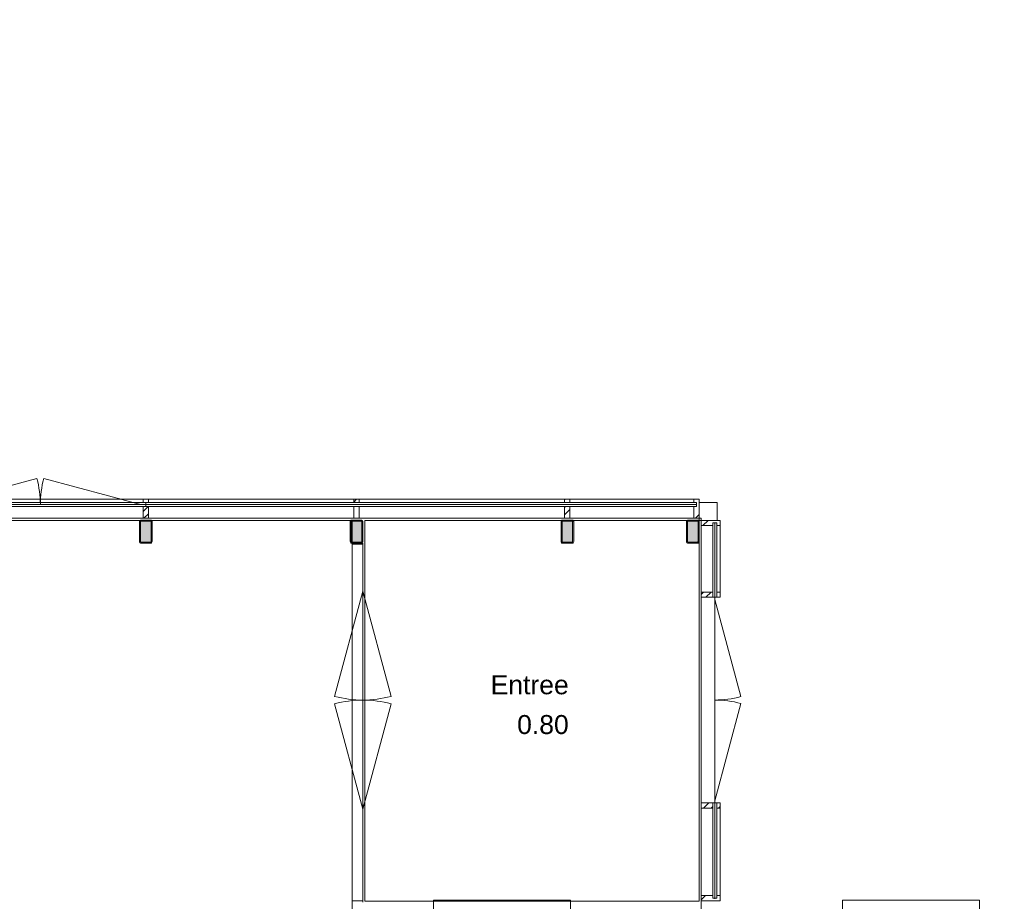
# Model space of a CAD drawing. Header units: millimetres. Extents: x -850 to 154668, y -80411 to 71019.
# Tile 221 of 236: x 72104 to 81447, y 26585 to 34951. Entities that reach past the tile are written whole.
import ezdxf
from ezdxf.enums import TextEntityAlignment as Align

# ---------------------------------------------------------------- set-up
doc = ezdxf.new("R2010")
doc.units = ezdxf.units.MM
doc.header["$MEASUREMENT"] = 0
doc.linetypes.add('B0103', pattern=[8750, 2500, -1250, 2500, -1250, 0, -1250])
doc.linetypes.add('Wipeout_Contour', pattern=[1000, 0, -1000])
for name, color, linetype in [('New_21 Buitenwanden', 7, 'Continuous'), ('New_21 Buitenwanden Ramen', 7, 'Continuous'), ('New_21 Vliesgevels', 7, 'Continuous'), ('New_21 Vliesgevels Afdek-arcering', 7, 'Continuous'), ('New_21 Vliesgevels Deuren', 7, 'Continuous'), ('New_21 Vliesgevels Doorsnede-arcering', 7, 'Continuous'), ('New_22 NC Binnenwanden', 7, 'Continuous'), ('New_22 NC Binnenwanden Deuren', 7, 'Continuous'), ('New_23 Vloeren', 7, 'Continuous'), ('New_Z Ruimtefuncties', 7, 'Continuous'), ('New_Z Ruimtefuncties Zone omranding', 7, 'Continuous'), ('New_Z Ruimtefuncties Zone tekst', 7, 'Continuous'), ('S-COLS-____-OTLN.RVT S', 7, 'Continuous'), ('S-COLS-____-OTLN.RVT S 2D arcering', 7, 'Continuous')]:
    doc.layers.add(name, color=color, linetype=linetype)
doc.styles.add('GENERATED_STYLE_1', font='arial.ttf')
pattern_1 = [(45, (0, 0), (-176.7767, 176.7767), []), (45, (-35.36, 35.36), (-176.7767, 176.7767), []), (45, (-70.7, 70.7), (-176.7767, 176.7767), [])]

# ---------------------------------------------------------------- blocks, each defined once
blk = doc.blocks.new('Slab_1_1', base_point=(0, 17060))
at = {"layer": 'New_23 Vloeren', "color": 7, "linetype": 'Continuous', "lineweight": 0, "flags": 128}
blk.add_lwpolyline([(0, 17060), (25600, 17060), (25600, 17539.8), (30060, 17539.8), (30060, 0), (44257.3, 0), (99110, 0), (99110, 26125), (78570.2, 26125), (78570.2, 30220), (61804.1, 30220), (61804.1, 33195.8), (50070.2, 33195.8), (50070.2, 36555.1), (42600, 36555.1), (42600, 38994.9), (31200.9, 38994.9), (31200.9, 49880), (25600, 49880), (25600, 70460), (0, 70460)], close=True, dxfattribs=at)
blk = doc.blocks.new('Wall_29_1', base_point=(78550.2, 30200))
at = {"layer": 'New_21 Vliesgevels', "color": 8, "linetype": 'Continuous', "lineweight": 0, "true_color": 0x778488, "flags": 128}
for points in [[(78720.8, 30370), (78550.2, 30370)], [(78550.2, 30370), (78550.2, 30200)], [(78720.8, 30200), (78720.8, 30370)], [(78550.2, 30200), (78720.8, 30200)]]:
    blk.add_lwpolyline(points, dxfattribs=at)
blk = doc.blocks.new('R1 22_7')
at = {"layer": 'New_21 Buitenwanden Ramen', "color": 1, "linetype": 'Continuous', "lineweight": 0}
for p, q in [((-725, 150.2), (-725, 168.2)), ((-725, 168.2), (680, 168.2)), ((-650, 150.2), (-680, 150.2)), ((-650, 150.2), (-680, 150.2)), ((-650, 135.2), (-650, 150.2)), ((-650, 135.2), (-650, 150.2)), ((-650, 0), (-650, 135.1)), ((-650, 0), (-650, 135.1)), ((650, 135.2), (650, 150.2)), ((650, 135.2), (650, 150.2)), ((650, 150.2), (680, 150.2)), ((650, 150.2), (680, 150.2)), ((650, 0), (650, 135.1)), ((650, 0), (650, 135.1)), ((680, 168.2), (680, 150.2)), ((-650, 0), (-577, 0)), ((-650, -72), (-650, 0)), ((-650, -72), (-650, 0)), ((-577, 0), (-577, -72)), ((-577, 0), (577, 0)), ((577, -72), (577, 0)), ((577, 0), (650, 0)), ((650, -72), (650, 0)), ((650, -72), (650, 0)), ((-577, -72), (-650, -72)), ((-650, -152), (-650, -72)), ((577, -72), (-577, -72)), ((650, -72), (577, -72)), ((650, -152), (650, -72)), ((-650, -170), (-650, -320)), ((650, -320), (650, -170)), ((-650, -320), (650, -320))]:
    blk.add_line(p, q, dxfattribs=at)
at = {"layer": 'New_21 Buitenwanden Ramen', "color": 9, "linetype": 'Continuous', "lineweight": 0}
for p, q in [((-650, 150.2), (650, 150.2)), ((-650, 135.1), (-650, 135.2)), ((-650, 135.1), (-650, 135.2)), ((650, 135.1), (650, 135.2)), ((650, 135.1), (650, 135.2)), ((-650, -170), (-650, -152)), ((650, -170), (650, -152))]:
    blk.add_line(p, q, dxfattribs=at)
blk = doc.blocks.new('R1 22_9')
at = {"layer": 'New_21 Buitenwanden Ramen', "color": 1, "linetype": 'Continuous', "lineweight": 0}
for p, q in [((-725, 152.2), (-725, 170.2)), ((-725, 170.2), (680, 170.2)), ((-650, 152.2), (-680, 152.2)), ((-650, 152.2), (-680, 152.2)), ((-650, 137.1), (-650, 152.2)), ((-650, 137.1), (-650, 152.2)), ((-650, 0), (-650, 137.1)), ((-650, 0), (-650, 137.1)), ((650, 137.1), (650, 152.2)), ((650, 137.1), (650, 152.2)), ((650, 152.2), (680, 152.2)), ((650, 152.2), (680, 152.2)), ((650, 0), (650, 137.1)), ((650, 0), (650, 137.1)), ((680, 170.2), (680, 152.2)), ((-650, 0), (-577, 0)), ((-650, -72), (-650, 0)), ((-650, -72), (-650, 0)), ((-577, 0), (-577, -72)), ((-577, 0), (577, 0)), ((577, -72), (577, 0)), ((577, 0), (650, 0)), ((650, -72), (650, 0)), ((650, -72), (650, 0)), ((-577, -72), (-650, -72)), ((-650, -149.9), (-650, -72)), ((577, -72), (-577, -72)), ((650, -72), (577, -72)), ((650, -149.9), (650, -72)), ((-650, -168), (-650, -318)), ((650, -318), (650, -168)), ((-650, -318), (650, -318))]:
    blk.add_line(p, q, dxfattribs=at)
at = {"layer": 'New_21 Buitenwanden Ramen', "color": 9, "linetype": 'Continuous', "lineweight": 0}
for p, q in [((-650, 152.2), (650, 152.2)), ((-650, -150), (-650, -149.9)), ((-650, -168), (-650, -150)), ((650, -150), (650, -149.9)), ((650, -168), (650, -150))]:
    blk.add_line(p, q, dxfattribs=at)
blk = doc.blocks.new('Wall_174_1', base_point=(88135.2, 26125))
at = {"layer": 'New_21 Buitenwanden Ramen', "color": 1, "linetype": 'Continuous', "lineweight": 0, "zscale": 1000, "rotation": 180}
for name, p in [('R1 22_9', (76680.2, 26277.2)), ('R1 22_7', (80560.3, 26275.2))]:
    blk.add_blockref(name, p, dxfattribs=at)
blk = doc.blocks.new('Curtain Wall_88_1')
at = {"layer": 'New_21 Vliesgevels Deuren', "color": 2, "linetype": 'Continuous', "lineweight": 0}
for centre, start, end in [((78700.2, 29450), 270, 285), ((78700.2, 27540), 75, 90)]:
    blk.add_arc(centre, 955, start, end, dxfattribs=at)
at = {"color": 254, "linetype": 'Wipeout_Contour', "lineweight": 0, "ltscale": 336647.335155}
blk.add_wipeout([(78720.2, 29470), (78720.2, 30175), (78680.2, 30175), (78680.2, 29470)], dxfattribs=at).dxf.layer = 'New_21 Vliesgevels Afdek-arcering'
at = {"color": 254, "linetype": 'Wipeout_Contour', "lineweight": 0, "ltscale": 332903.868617}
blk.add_wipeout([(78720.2, 26615.2), (78720.2, 27520), (78680.2, 27520), (78680.2, 26615.2)], dxfattribs=at).dxf.layer = 'New_21 Vliesgevels Afdek-arcering'
at = {"layer": 'New_21 Vliesgevels', "color": 1, "linetype": 'Continuous', "lineweight": 0}
for p, q in [((78750.2, 30200), (78570.2, 30200)), ((78680.2, 29470), (78570.2, 29470)), ((78750.2, 29470), (78720.2, 29470)), ((78680.2, 27520), (78570.2, 27520)), ((78750.2, 27520), (78720.2, 27520)), ((78750.2, 26590.2), (78570.2, 26590.2))]:
    blk.add_line(p, q, dxfattribs=at)
at = {"layer": 'New_21 Vliesgevels', "color": 7, "linetype": 'Continuous', "lineweight": 0, "flags": 128}
for points in [[(78720.2, 29470), (78680.2, 29470)], [(78680.2, 27520), (78720.2, 27520)]]:
    blk.add_lwpolyline(points, dxfattribs=at)
at = {"layer": 'New_21 Vliesgevels Deuren', "color": 2, "linetype": 'Continuous', "lineweight": 0}
for p, q in [((78700.2, 29450), (78947.4, 28527.6)), ((78700.2, 29450), (78700.2, 27540)), ((78700.2, 27540), (78947.4, 28462.5))]:
    blk.add_line(p, q, dxfattribs=at)
at = {"color": 254, "linetype": 'Wipeout_Contour', "lineweight": 0, "ltscale": 336795.447235}
blk.add_wipeout([(78750.2, 30150), (78720.2, 30150), (78720.2, 29520), (78750.2, 29520)], dxfattribs=at).dxf.layer = 'New_21 Vliesgevels Afdek-arcering'
at = {"color": 254, "linetype": 'Wipeout_Contour', "lineweight": 0, "ltscale": 333019.308818}
blk.add_wipeout([(78720.2, 26640.2), (78750.2, 26640.2), (78750.2, 27470), (78720.2, 27470)], dxfattribs=at).dxf.layer = 'New_21 Vliesgevels Afdek-arcering'
at = {"layer": 'New_21 Vliesgevels', "color": 1, "linetype": 'Continuous', "lineweight": 0}
for p, q in [((78750.2, 30200), (78750.2, 30150)), ((78750.2, 29520), (78750.2, 29470)), ((78750.2, 27520), (78750.2, 27470)), ((78750.2, 26640.2), (78750.2, 26590.2))]:
    blk.add_line(p, q, dxfattribs=at)
at = {"layer": 'New_21 Vliesgevels', "color": 7, "linetype": 'Continuous', "lineweight": 0, "flags": 128}
for points in [[(78750.2, 29520), (78750.2, 30150)], [(78750.2, 26640.2), (78750.2, 27470)]]:
    blk.add_lwpolyline(points, dxfattribs=at)
at = {"color": 254, "linetype": 'Wipeout_Contour', "lineweight": 0, "ltscale": 336384.042289}
blk.add_wipeout([(78680.2, 30150), (78570.2, 30150), (78570.2, 29520), (78680.2, 29520)], dxfattribs=at).dxf.layer = 'New_21 Vliesgevels Afdek-arcering'
at = {"color": 254, "linetype": 'Wipeout_Contour', "lineweight": 0, "ltscale": 332603.231438}
blk.add_wipeout([(78570.2, 26640.2), (78680.2, 26640.2), (78680.2, 27470), (78570.2, 27470)], dxfattribs=at).dxf.layer = 'New_21 Vliesgevels Afdek-arcering'
at = {"layer": 'New_21 Vliesgevels Doorsnede-arcering', "linetype": 'Continuous', "lineweight": 0, "true_color": 0x000000}
h = blk.add_hatch(dxfattribs=at)
h.set_pattern_fill('505_Aluminium_0001', color=18, style=0, pattern_type=2)
h.set_pattern_definition(pattern_1)
h.paths.add_polyline_path([(78680.2, 30175), (78720.2, 30175), (78720.2, 30150), (78750.2, 30150), (78750.2, 30200), (78570.2, 30200), (78570.2, 30150), (78680.2, 30150)])
h = blk.add_hatch(dxfattribs=at)
h.set_pattern_fill('505_Aluminium_0001', color=18, style=0, pattern_type=2)
h.set_pattern_definition(pattern_1)
h.paths.add_polyline_path([(78680.2, 29470), (78680.2, 29520), (78570.2, 29520), (78570.2, 29470)])
h = blk.add_hatch(dxfattribs=at)
h.set_pattern_fill('505_Aluminium_0001', color=18, style=0, pattern_type=2)
h.set_pattern_definition(pattern_1)
h.paths.add_polyline_path([(78720.2, 29470), (78750.2, 29470), (78750.2, 29520), (78720.2, 29520)])
h = blk.add_hatch(dxfattribs=at)
h.set_pattern_fill('505_Aluminium_0001', color=18, style=0, pattern_type=2)
h.set_pattern_definition(pattern_1)
h.paths.add_polyline_path([(78680.2, 27470), (78680.2, 27520), (78570.2, 27520), (78570.2, 27470)])
h = blk.add_hatch(dxfattribs=at)
h.set_pattern_fill('505_Aluminium_0001', color=18, style=0, pattern_type=2)
h.set_pattern_definition(pattern_1)
h.paths.add_polyline_path([(78720.2, 27470), (78750.2, 27470), (78750.2, 27520), (78720.2, 27520)])
h = blk.add_hatch(dxfattribs=at)
h.set_pattern_fill('505_Aluminium_0001', color=18, style=0, pattern_type=2)
h.set_pattern_definition(pattern_1)
h.paths.add_polyline_path([(78680.2, 26615.2), (78680.2, 26640.2), (78570.2, 26640.2), (78570.2, 26590.2), (78750.2, 26590.2), (78750.2, 26640.2), (78720.2, 26640.2), (78720.2, 26615.2)])
at = {"layer": 'New_21 Vliesgevels', "color": 1, "linetype": 'Continuous', "lineweight": 0}
for p, q in [((78570.2, 30200), (78570.2, 30150)), ((78700.2, 30180), (78700.2, 29494.9)), ((78680.2, 30150), (78570.2, 30150)), ((78680.2, 30175), (78680.2, 30150)), ((78720.2, 30175), (78680.2, 30175)), ((78720.2, 30175), (78720.2, 30150)), ((78750.2, 30150), (78720.2, 30150)), ((78570.2, 29520), (78570.2, 29470)), ((78680.2, 29520), (78570.2, 29520)), ((78680.2, 29520), (78680.2, 29470)), ((78720.2, 29520), (78720.2, 29470)), ((78750.2, 29520), (78720.2, 29520)), ((78570.2, 27520), (78570.2, 27470)), ((78680.2, 27470), (78570.2, 27470)), ((78680.2, 27520), (78680.2, 27470)), ((78700.2, 27495.2), (78700.2, 26610.2)), ((78720.2, 27520), (78720.2, 27470)), ((78750.2, 27470), (78720.2, 27470)), ((78570.2, 26640.2), (78570.2, 26590.2)), ((78680.2, 26640.2), (78570.2, 26640.2)), ((78680.2, 26640.2), (78680.2, 26615.2)), ((78720.2, 26640.2), (78720.2, 26615.2)), ((78750.2, 26640.2), (78720.2, 26640.2)), ((78720.2, 26615.2), (78680.2, 26615.2))]:
    blk.add_line(p, q, dxfattribs=at)
at = {"layer": 'New_21 Vliesgevels', "color": 7, "linetype": 'Continuous', "lineweight": 0, "flags": 128}
for points in [[(78570.2, 29520), (78570.2, 30150)], [(78680.2, 30150), (78680.2, 29520)], [(78720.2, 30150), (78720.2, 29520)], [(78570.2, 26640.2), (78570.2, 27470)], [(78680.2, 27470), (78680.2, 26640.2)], [(78720.2, 27470), (78720.2, 26640.2)]]:
    blk.add_lwpolyline(points, dxfattribs=at)
at = {"layer": 'New_21 Vliesgevels Deuren', "color": 2, "linetype": 'Continuous', "lineweight": 0}
for p, q in [((78700.2, 29495), (78700.2, 29450)), ((78700.2, 27540), (78700.2, 27495))]:
    blk.add_line(p, q, dxfattribs=at)
blk = doc.blocks.new('Curtain Wall_89_1')
at = {"color": 254, "linetype": 'Wipeout_Contour', "lineweight": 0, "ltscale": 328462.092381}
blk.add_wipeout([(77300.1, 30370), (75300.1, 30370), (75300.1, 30330), (77300.1, 30330)], dxfattribs=at).dxf.layer = 'New_21 Vliesgevels Afdek-arcering'
at = {"color": 254, "linetype": 'Wipeout_Contour', "lineweight": 0, "ltscale": 328513.700868}
blk.add_wipeout([(77275.1, 30400), (75325.1, 30400), (75325.1, 30370), (77275.1, 30370)], dxfattribs=at).dxf.layer = 'New_21 Vliesgevels Afdek-arcering'
at = {"color": 254, "linetype": 'Wipeout_Contour', "lineweight": 0, "ltscale": 328351.207605}
blk.add_wipeout([(75325.1, 30330), (75325.1, 30220), (77275.1, 30220), (77275.1, 30330)], dxfattribs=at).dxf.layer = 'New_21 Vliesgevels Afdek-arcering'
at = {"layer": 'New_21 Vliesgevels', "color": 7, "linetype": 'Continuous', "lineweight": 0, "flags": 128}
blk.add_lwpolyline([(77275.1, 30220), (75325.1, 30220)], dxfattribs=at)
at = {"color": 254, "linetype": 'Wipeout_Contour', "lineweight": 0, "ltscale": 321042.433649}
blk.add_wipeout([(75300.1, 30370), (73300.1, 30370), (73300.1, 30330), (75300.1, 30330)], dxfattribs=at).dxf.layer = 'New_21 Vliesgevels Afdek-arcering'
at = {"color": 254, "linetype": 'Wipeout_Contour', "lineweight": 0, "ltscale": 334461.971567}
blk.add_wipeout([(78525.2, 30370), (77300.1, 30370), (77300.1, 30330), (78525.2, 30330)], dxfattribs=at).dxf.layer = 'New_21 Vliesgevels Afdek-arcering'
at = {"layer": 'New_21 Vliesgevels', "color": 1, "linetype": 'Continuous', "lineweight": 0}
for p, q in [((75325.1, 30400), (75325.1, 30370)), ((77275.1, 30400), (77275.1, 30370)), ((78550.2, 30400), (78550.2, 30220)), ((75325.1, 30330), (75325.1, 30220)), ((77275.1, 30330), (77275.1, 30220))]:
    blk.add_line(p, q, dxfattribs=at)
at = {"layer": 'New_21 Vliesgevels', "color": 7, "linetype": 'Continuous', "lineweight": 0, "flags": 128}
for points in [[(77275.1, 30400), (75325.1, 30400)], [(75325.1, 30370), (77275.1, 30370)], [(75325.1, 30330), (77275.1, 30330)]]:
    blk.add_lwpolyline(points, dxfattribs=at)
at = {"color": 254, "linetype": 'Wipeout_Contour', "lineweight": 0, "ltscale": 321095.227097}
blk.add_wipeout([(75275.1, 30400), (73325.1, 30400), (73325.1, 30370), (75275.1, 30370)], dxfattribs=at).dxf.layer = 'New_21 Vliesgevels Afdek-arcering'
at = {"color": 254, "linetype": 'Wipeout_Contour', "lineweight": 0, "ltscale": 334512.717176}
blk.add_wipeout([(77325.1, 30370), (78500.2, 30370), (78500.2, 30400), (77325.1, 30400)], dxfattribs=at).dxf.layer = 'New_21 Vliesgevels Afdek-arcering'
at = {"layer": 'New_21 Vliesgevels', "color": 1, "linetype": 'Continuous', "lineweight": 0}
for p, q in [((75325.1, 30400), (75275.1, 30400)), ((77325.1, 30400), (77275.1, 30400)), ((78550.2, 30400), (78500.2, 30400))]:
    blk.add_line(p, q, dxfattribs=at)
at = {"layer": 'New_21 Vliesgevels', "color": 7, "linetype": 'Continuous', "lineweight": 0, "flags": 128}
blk.add_lwpolyline([(78500.2, 30400), (77325.1, 30400)], dxfattribs=at)
at = {"color": 254, "linetype": 'Wipeout_Contour', "lineweight": 0, "ltscale": 320928.976481}
blk.add_wipeout([(73325.1, 30330), (73325.1, 30220), (75275.1, 30220), (75275.1, 30330)], dxfattribs=at).dxf.layer = 'New_21 Vliesgevels Afdek-arcering'
at = {"color": 254, "linetype": 'Wipeout_Contour', "lineweight": 0, "ltscale": 334353.15232}
blk.add_wipeout([(78500.2, 30330), (77325.1, 30330), (77325.1, 30220), (78500.2, 30220)], dxfattribs=at).dxf.layer = 'New_21 Vliesgevels Afdek-arcering'
at = {"layer": 'New_21 Vliesgevels Doorsnede-arcering', "linetype": 'Continuous', "lineweight": 0, "true_color": 0x000000}
h = blk.add_hatch(dxfattribs=at)
h.set_pattern_fill('505_Aluminium_0001', color=18, style=0, pattern_type=2)
h.set_pattern_definition(pattern_1)
h.paths.add_polyline_path([(75325.1, 30370), (75325.1, 30400), (75275.1, 30400), (75275.1, 30370)])
h = blk.add_hatch(dxfattribs=at)
h.set_pattern_fill('505_Aluminium_0001', color=18, style=0, pattern_type=2)
h.set_pattern_definition(pattern_1)
h.paths.add_polyline_path([(77325.1, 30370), (77325.1, 30400), (77275.1, 30400), (77275.1, 30370)])
h = blk.add_hatch(dxfattribs=at)
h.set_pattern_fill('505_Aluminium_0001', color=18, style=0, pattern_type=2)
h.set_pattern_definition(pattern_1)
h.paths.add_polyline_path([(78525.2, 30330), (78500.2, 30330), (78500.2, 30220), (78550.2, 30220), (78550.2, 30400), (78500.2, 30400), (78500.2, 30370), (78525.2, 30370)])
h = blk.add_hatch(dxfattribs=at)
h.set_pattern_fill('505_Aluminium_0001', color=18, style=0, pattern_type=2)
h.set_pattern_definition(pattern_1)
h.paths.add_polyline_path([(75325.1, 30330), (75275.1, 30330), (75275.1, 30220), (75325.1, 30220)])
h = blk.add_hatch(dxfattribs=at)
h.set_pattern_fill('505_Aluminium_0001', color=18, style=0, pattern_type=2)
h.set_pattern_definition(pattern_1)
h.paths.add_polyline_path([(77325.1, 30330), (77275.1, 30330), (77275.1, 30220), (77325.1, 30220)])
at = {"layer": 'New_21 Vliesgevels', "color": 1, "linetype": 'Continuous', "lineweight": 0}
for p, q in [((75275.1, 30400), (75275.1, 30370)), ((75325.1, 30370), (75275.1, 30370)), ((77325.1, 30370), (77275.1, 30370)), ((77325.1, 30400), (77325.1, 30370)), ((78500.2, 30400), (78500.2, 30370)), ((78525.2, 30370), (78500.2, 30370)), ((78525.2, 30370), (78525.2, 30330)), ((75275.1, 30330), (75275.1, 30220)), ((75325.1, 30330), (75275.1, 30330)), ((75300.1, 30350), (77300.1, 30350)), ((77325.1, 30330), (77275.1, 30330)), ((77300, 30350), (78530.2, 30350)), ((77325.1, 30330), (77325.1, 30220)), ((78500.2, 30330), (78500.2, 30220)), ((78525.2, 30330), (78500.2, 30330)), ((75325.1, 30220), (75275.1, 30220)), ((77325.1, 30220), (77275.1, 30220)), ((78550.2, 30220), (78500.2, 30220))]:
    blk.add_line(p, q, dxfattribs=at)
at = {"layer": 'New_21 Vliesgevels', "color": 7, "linetype": 'Continuous', "lineweight": 0, "flags": 128}
for points in [[(77325.1, 30370), (78500.2, 30370)], [(77325.1, 30330), (78500.2, 30330)], [(75275.1, 30220), (73325.1, 30220)], [(78500.2, 30220), (77325.1, 30220)]]:
    blk.add_lwpolyline(points, dxfattribs=at)
at = {"color": 254, "linetype": 'Wipeout_Contour', "lineweight": 0, "ltscale": 313651.317828}
blk.add_wipeout([(73300.1, 30370), (71300.1, 30370), (71300.1, 30330), (73300.1, 30330)], dxfattribs=at).dxf.layer = 'New_21 Vliesgevels Afdek-arcering'
at = {"layer": 'New_21 Vliesgevels', "color": 1, "linetype": 'Continuous', "lineweight": 0}
for p, q in [((73325.1, 30400), (73325.1, 30370)), ((73325.1, 30330), (73325.1, 30220))]:
    blk.add_line(p, q, dxfattribs=at)
at = {"layer": 'New_21 Vliesgevels', "color": 7, "linetype": 'Continuous', "lineweight": 0, "flags": 128}
for points in [[(75275.1, 30400), (73325.1, 30400)], [(73325.1, 30370), (75275.1, 30370)], [(73325.1, 30330), (75275.1, 30330)]]:
    blk.add_lwpolyline(points, dxfattribs=at)
at = {"color": 254, "linetype": 'Wipeout_Contour', "lineweight": 0, "ltscale": 313705.346845}
blk.add_wipeout([(73275.1, 30400), (71325.1, 30400), (71325.1, 30370), (73275.1, 30370)], dxfattribs=at).dxf.layer = 'New_21 Vliesgevels Afdek-arcering'
at = {"layer": 'New_21 Vliesgevels', "color": 1, "linetype": 'Continuous', "lineweight": 0}
blk.add_line((73325.1, 30400), (73275.1, 30400), dxfattribs=at)
at = {"layer": 'New_21 Vliesgevels', "color": 7, "linetype": 'Continuous', "lineweight": 0, "flags": 128}
blk.add_lwpolyline([(73275.1, 30400), (71325.1, 30400)], dxfattribs=at)
at = {"color": 254, "linetype": 'Wipeout_Contour', "lineweight": 0, "ltscale": 313535.176461}
blk.add_wipeout([(71325.1, 30330), (71325.1, 30220), (73275.1, 30220), (73275.1, 30330)], dxfattribs=at).dxf.layer = 'New_21 Vliesgevels Afdek-arcering'
at = {"layer": 'New_21 Vliesgevels Doorsnede-arcering', "linetype": 'Continuous', "lineweight": 0, "true_color": 0x000000}
h = blk.add_hatch(dxfattribs=at)
h.set_pattern_fill('505_Aluminium_0001', color=18, style=0, pattern_type=2)
h.set_pattern_definition(pattern_1)
h.paths.add_polyline_path([(73325.1, 30370), (73325.1, 30400), (73275.1, 30400), (73275.1, 30370)])
h = blk.add_hatch(dxfattribs=at)
h.set_pattern_fill('505_Aluminium_0001', color=18, style=0, pattern_type=2)
h.set_pattern_definition(pattern_1)
h.paths.add_polyline_path([(73325.1, 30330), (73275.1, 30330), (73275.1, 30220), (73325.1, 30220)])
at = {"layer": 'New_21 Vliesgevels', "color": 1, "linetype": 'Continuous', "lineweight": 0}
for p, q in [((73275.1, 30400), (73275.1, 30370)), ((73325.1, 30370), (73275.1, 30370)), ((73275.1, 30330), (73275.1, 30220)), ((73325.1, 30330), (73275.1, 30330)), ((73300.1, 30350), (75300.1, 30350)), ((73325.1, 30220), (73275.1, 30220))]:
    blk.add_line(p, q, dxfattribs=at)
at = {"layer": 'New_21 Vliesgevels', "color": 7, "linetype": 'Continuous', "lineweight": 0, "flags": 128}
for points in [[(71325.1, 30370), (73275.1, 30370)], [(73300.1, 30330), (73300.1, 30370)], [(71325.1, 30330), (73275.1, 30330)], [(73275.1, 30220), (71325.1, 30220)]]:
    blk.add_lwpolyline(points, dxfattribs=at)
at = {"layer": 'New_21 Vliesgevels Deuren', "color": 2, "linetype": 'Continuous', "lineweight": 0}
for p, q in [((71345.1, 30350), (72267.5, 30597.2)), ((73255.1, 30350), (72332.6, 30597.2)), ((71345.1, 30350), (73255.1, 30350)), ((73255.1, 30350), (73300.1, 30350))]:
    blk.add_line(p, q, dxfattribs=at)
for centre, start, end in [((71345.1, 30350), 0, 15), ((73255.1, 30350), 165, 180)]:
    blk.add_arc(centre, 955, start, end, dxfattribs=at)
blk = doc.blocks.new('Column 151[151]_1', base_point=(0.5, 3))
at = {"layer": 'S-COLS-____-OTLN.RVT S 2D arcering', "linetype": 'Continuous', "lineweight": 0, "true_color": 0x778488}
h = blk.add_hatch(color=8, dxfattribs=at)
h.paths.add_polyline_path([(73240.6, 29998), (73241.7, 29992.2), (73245, 29987.4), (73249.8, 29984.1), (73255.6, 29983), (73345.6, 29983), (73351.3, 29984.1), (73356.2, 29987.4), (73359.4, 29992.2), (73360.6, 29998), (73360.6, 30188), (73359.4, 30193.7), (73356.2, 30198.6), (73351.3, 30201.8), (73345.6, 30203), (73255.6, 30203), (73249.8, 30201.8), (73245, 30198.6), (73241.7, 30193.7), (73240.6, 30188)])
h.paths.add_polyline_path([(73345.6, 29993), (73255.6, 29993), (73253.7, 29993.3), (73252, 29994.4), (73251, 29996), (73250.6, 29998), (73250.6, 30188), (73251, 30189.9), (73252, 30191.5), (73253.7, 30192.6), (73255.6, 30193), (73345.6, 30193), (73347.5, 30192.6), (73349.1, 30191.5), (73350.2, 30189.9), (73350.6, 30188), (73350.6, 29998), (73350.2, 29996), (73349.1, 29994.4), (73347.5, 29993.3)], flags=0)
blk.add_hatch(color=8, dxfattribs=at).paths.add_polyline_path([(73345.6, 30193), (73255.6, 30193), (73253.7, 30192.6), (73252, 30191.5), (73251, 30189.9), (73250.6, 30188), (73250.6, 29998), (73251, 29996), (73252, 29994.4), (73253.7, 29993.3), (73255.6, 29993), (73345.6, 29993), (73347.5, 29993.3), (73349.1, 29994.4), (73350.2, 29996), (73350.6, 29998), (73350.6, 30188), (73350.2, 30189.9), (73349.1, 30191.5), (73347.5, 30192.6)])
at = {"layer": 'S-COLS-____-OTLN.RVT S', "color": 1, "linetype": 'Continuous', "lineweight": 0}
for p, q in [((73241.7, 30193.7), (73240.6, 30188)), ((73240.6, 30188), (73240.6, 29998)), ((73245, 30198.6), (73241.7, 30193.7)), ((73249.8, 30201.8), (73245, 30198.6)), ((73255.6, 30203), (73249.8, 30201.8)), ((73250.6, 30188), (73251, 30189.9)), ((73250.6, 29998), (73250.6, 30188)), ((73251, 30189.9), (73252, 30191.5)), ((73252, 30191.5), (73253.7, 30192.6)), ((73253.7, 30192.6), (73255.6, 30193)), ((73345.6, 30203), (73255.6, 30203)), ((73255.6, 30193), (73345.6, 30193)), ((73351.3, 30201.8), (73345.6, 30203)), ((73345.6, 30193), (73347.5, 30192.6)), ((73347.5, 30192.6), (73349.1, 30191.5)), ((73349.1, 30191.5), (73350.2, 30189.9)), ((73350.2, 30189.9), (73350.6, 30188)), ((73350.6, 30188), (73350.6, 29998)), ((73356.2, 30198.6), (73351.3, 30201.8)), ((73359.4, 30193.7), (73356.2, 30198.6)), ((73360.6, 30188), (73359.4, 30193.7)), ((73360.6, 29998), (73360.6, 30188)), ((73240.6, 29998), (73241.7, 29992.2)), ((73241.7, 29992.2), (73245, 29987.4)), ((73251, 29996), (73250.6, 29998)), ((73252, 29994.4), (73251, 29996)), ((73253.7, 29993.3), (73252, 29994.4)), ((73255.6, 29993), (73253.7, 29993.3)), ((73345.6, 29993), (73255.6, 29993)), ((73347.5, 29993.3), (73345.6, 29993)), ((73349.1, 29994.4), (73347.5, 29993.3)), ((73350.2, 29996), (73349.1, 29994.4)), ((73350.6, 29998), (73350.2, 29996)), ((73356.2, 29987.4), (73359.4, 29992.2)), ((73359.4, 29992.2), (73360.6, 29998)), ((73245, 29987.4), (73249.8, 29984.1)), ((73249.8, 29984.1), (73255.6, 29983)), ((73255.6, 29983), (73345.6, 29983)), ((73345.6, 29983), (73351.3, 29984.1)), ((73351.3, 29984.1), (73356.2, 29987.4))]:
    blk.add_line(p, q, dxfattribs=at)
blk = doc.blocks.new('Column 152[152]_1', base_point=(0.5, 3))
at = {"layer": 'S-COLS-____-OTLN.RVT S 2D arcering', "linetype": 'Continuous', "lineweight": 0, "true_color": 0x778488}
h = blk.add_hatch(color=8, dxfattribs=at)
h.paths.add_polyline_path([(78430.7, 29998), (78431.9, 29992.2), (78435.1, 29987.4), (78440, 29984.1), (78445.7, 29983), (78535.7, 29983), (78541.5, 29984.1), (78546.3, 29987.4), (78549.6, 29992.2), (78550.7, 29998), (78550.7, 30188), (78549.6, 30193.7), (78546.3, 30198.6), (78541.5, 30201.8), (78535.7, 30203), (78445.7, 30203), (78440, 30201.8), (78435.1, 30198.6), (78431.9, 30193.7), (78430.7, 30188)])
h.paths.add_polyline_path([(78535.7, 29993), (78445.7, 29993), (78443.8, 29993.3), (78442.2, 29994.4), (78441.1, 29996), (78440.7, 29998), (78440.7, 30188), (78441.1, 30189.9), (78442.2, 30191.5), (78443.8, 30192.6), (78445.7, 30193), (78535.7, 30193), (78537.6, 30192.6), (78539.3, 30191.5), (78540.3, 30189.9), (78540.7, 30188), (78540.7, 29998), (78540.3, 29996), (78539.3, 29994.4), (78537.6, 29993.3)], flags=0)
blk.add_hatch(color=8, dxfattribs=at).paths.add_polyline_path([(78535.7, 30193), (78445.7, 30193), (78443.8, 30192.6), (78442.2, 30191.5), (78441.1, 30189.9), (78440.7, 30188), (78440.7, 29998), (78441.1, 29996), (78442.2, 29994.4), (78443.8, 29993.3), (78445.7, 29993), (78535.7, 29993), (78537.6, 29993.3), (78539.3, 29994.4), (78540.3, 29996), (78540.7, 29998), (78540.7, 30188), (78540.3, 30189.9), (78539.3, 30191.5), (78537.6, 30192.6)])
at = {"layer": 'S-COLS-____-OTLN.RVT S', "color": 1, "linetype": 'Continuous', "lineweight": 0}
for p, q in [((78431.9, 30193.7), (78430.7, 30188)), ((78430.7, 30188), (78430.7, 29998)), ((78435.1, 30198.6), (78431.9, 30193.7)), ((78440, 30201.8), (78435.1, 30198.6)), ((78445.7, 30203), (78440, 30201.8)), ((78440.7, 30188), (78441.1, 30189.9)), ((78440.7, 29998), (78440.7, 30188)), ((78441.1, 30189.9), (78442.2, 30191.5)), ((78442.2, 30191.5), (78443.8, 30192.6)), ((78443.8, 30192.6), (78445.7, 30193)), ((78535.7, 30203), (78445.7, 30203)), ((78445.7, 30193), (78535.7, 30193)), ((78541.5, 30201.8), (78535.7, 30203)), ((78535.7, 30193), (78537.6, 30192.6)), ((78537.6, 30192.6), (78539.3, 30191.5)), ((78539.3, 30191.5), (78540.3, 30189.9)), ((78540.3, 30189.9), (78540.7, 30188)), ((78540.7, 30188), (78540.7, 29998)), ((78546.3, 30198.6), (78541.5, 30201.8)), ((78549.6, 30193.7), (78546.3, 30198.6)), ((78550.7, 30188), (78549.6, 30193.7)), ((78550.7, 29998), (78550.7, 30188)), ((78430.7, 29998), (78431.9, 29992.2)), ((78431.9, 29992.2), (78435.1, 29987.4)), ((78441.1, 29996), (78440.7, 29998)), ((78442.2, 29994.4), (78441.1, 29996)), ((78443.8, 29993.3), (78442.2, 29994.4)), ((78445.7, 29993), (78443.8, 29993.3)), ((78535.7, 29993), (78445.7, 29993)), ((78537.6, 29993.3), (78535.7, 29993)), ((78539.3, 29994.4), (78537.6, 29993.3)), ((78540.3, 29996), (78539.3, 29994.4)), ((78540.7, 29998), (78540.3, 29996)), ((78546.3, 29987.4), (78549.6, 29992.2)), ((78549.6, 29992.2), (78550.7, 29998)), ((78435.1, 29987.4), (78440, 29984.1)), ((78440, 29984.1), (78445.7, 29983)), ((78445.7, 29983), (78535.7, 29983)), ((78535.7, 29983), (78541.5, 29984.1)), ((78541.5, 29984.1), (78546.3, 29987.4))]:
    blk.add_line(p, q, dxfattribs=at)
blk = doc.blocks.new('Column 164[164]_1', base_point=(0.5, 3))
at = {"layer": 'S-COLS-____-OTLN.RVT S 2D arcering', "linetype": 'Continuous', "lineweight": 0, "true_color": 0x778488}
h = blk.add_hatch(color=8, dxfattribs=at)
h.paths.add_polyline_path([(77240.6, 29998), (77241.7, 29992.2), (77245, 29987.4), (77249.8, 29984.1), (77255.6, 29983), (77345.6, 29983), (77351.3, 29984.1), (77356.2, 29987.4), (77359.4, 29992.2), (77360.6, 29998), (77360.6, 30188), (77359.4, 30193.7), (77356.2, 30198.6), (77351.3, 30201.8), (77345.6, 30203), (77255.6, 30203), (77249.8, 30201.8), (77245, 30198.6), (77241.7, 30193.7), (77240.6, 30188)])
h.paths.add_polyline_path([(77345.6, 29993), (77255.6, 29993), (77253.7, 29993.3), (77252, 29994.4), (77251, 29996), (77250.6, 29998), (77250.6, 30188), (77251, 30189.9), (77252, 30191.5), (77253.7, 30192.6), (77255.6, 30193), (77345.6, 30193), (77347.5, 30192.6), (77349.1, 30191.5), (77350.2, 30189.9), (77350.6, 30188), (77350.6, 29998), (77350.2, 29996), (77349.1, 29994.4), (77347.5, 29993.3)], flags=0)
blk.add_hatch(color=8, dxfattribs=at).paths.add_polyline_path([(77345.6, 30193), (77255.6, 30193), (77253.7, 30192.6), (77252, 30191.5), (77251, 30189.9), (77250.6, 30188), (77250.6, 29998), (77251, 29996), (77252, 29994.4), (77253.7, 29993.3), (77255.6, 29993), (77345.6, 29993), (77347.5, 29993.3), (77349.1, 29994.4), (77350.2, 29996), (77350.6, 29998), (77350.6, 30188), (77350.2, 30189.9), (77349.1, 30191.5), (77347.5, 30192.6)])
at = {"layer": 'S-COLS-____-OTLN.RVT S', "color": 1, "linetype": 'Continuous', "lineweight": 0}
for p, q in [((77241.7, 30193.7), (77240.6, 30188)), ((77240.6, 30188), (77240.6, 29998)), ((77245, 30198.6), (77241.7, 30193.7)), ((77249.8, 30201.8), (77245, 30198.6)), ((77255.6, 30203), (77249.8, 30201.8)), ((77250.6, 30188), (77251, 30189.9)), ((77250.6, 29998), (77250.6, 30188)), ((77251, 30189.9), (77252, 30191.5)), ((77252, 30191.5), (77253.7, 30192.6)), ((77253.7, 30192.6), (77255.6, 30193)), ((77345.6, 30203), (77255.6, 30203)), ((77255.6, 30193), (77345.6, 30193)), ((77351.3, 30201.8), (77345.6, 30203)), ((77345.6, 30193), (77347.5, 30192.6)), ((77347.5, 30192.6), (77349.1, 30191.5)), ((77349.1, 30191.5), (77350.2, 30189.9)), ((77350.2, 30189.9), (77350.6, 30188)), ((77350.6, 30188), (77350.6, 29998)), ((77356.2, 30198.6), (77351.3, 30201.8)), ((77359.4, 30193.7), (77356.2, 30198.6)), ((77360.6, 30188), (77359.4, 30193.7)), ((77360.6, 29998), (77360.6, 30188)), ((77240.6, 29998), (77241.7, 29992.2)), ((77241.7, 29992.2), (77245, 29987.4)), ((77251, 29996), (77250.6, 29998)), ((77252, 29994.4), (77251, 29996)), ((77253.7, 29993.3), (77252, 29994.4)), ((77255.6, 29993), (77253.7, 29993.3)), ((77345.6, 29993), (77255.6, 29993)), ((77347.5, 29993.3), (77345.6, 29993)), ((77349.1, 29994.4), (77347.5, 29993.3)), ((77350.2, 29996), (77349.1, 29994.4)), ((77350.6, 29998), (77350.2, 29996)), ((77356.2, 29987.4), (77359.4, 29992.2)), ((77359.4, 29992.2), (77360.6, 29998)), ((77245, 29987.4), (77249.8, 29984.1)), ((77249.8, 29984.1), (77255.6, 29983)), ((77255.6, 29983), (77345.6, 29983)), ((77345.6, 29983), (77351.3, 29984.1)), ((77351.3, 29984.1), (77356.2, 29987.4))]:
    blk.add_line(p, q, dxfattribs=at)
blk = doc.blocks.new('Column 165[165]_1', base_point=(0.5, 3))
at = {"layer": 'S-COLS-____-OTLN.RVT S 2D arcering', "linetype": 'Continuous', "lineweight": 0, "true_color": 0x778488}
h = blk.add_hatch(color=8, dxfattribs=at)
h.paths.add_polyline_path([(75360.6, 29998), (75360.6, 30188), (75359.4, 30193.7), (75356.2, 30198.6), (75351.3, 30201.8), (75345.6, 30203), (75255.6, 30203), (75249.8, 30201.8), (75245, 30198.6), (75241.7, 30193.7), (75240.6, 30188), (75240.6, 29998), (75241.7, 29992.2), (75245, 29987.4), (75249.8, 29984.1), (75255.6, 29983), (75345.6, 29983), (75351.3, 29984.1), (75356.2, 29987.4), (75359.4, 29992.2)])
h.paths.add_polyline_path([(75255.6, 29993), (75253.7, 29993.3), (75252, 29994.4), (75251, 29996), (75250.6, 29998), (75250.6, 30188), (75251, 30189.9), (75252, 30191.5), (75253.7, 30192.6), (75255.6, 30193), (75345.6, 30193), (75347.5, 30192.6), (75349.1, 30191.5), (75350.2, 30189.9), (75350.6, 30188), (75350.6, 29998), (75350.2, 29996), (75349.1, 29994.4), (75347.5, 29993.3), (75345.6, 29993)], flags=0)
blk.add_hatch(color=8, dxfattribs=at).paths.add_polyline_path([(75255.6, 30193), (75253.7, 30192.6), (75252, 30191.5), (75251, 30189.9), (75250.6, 30188), (75250.6, 29998), (75251, 29996), (75252, 29994.4), (75253.7, 29993.3), (75255.6, 29993), (75345.6, 29993), (75347.5, 29993.3), (75349.1, 29994.4), (75350.2, 29996), (75350.6, 29998), (75350.6, 30188), (75350.2, 30189.9), (75349.1, 30191.5), (75347.5, 30192.6), (75345.6, 30193)])
at = {"layer": 'S-COLS-____-OTLN.RVT S', "color": 1, "linetype": 'Continuous', "lineweight": 0}
for p, q in [((75241.7, 30193.7), (75240.6, 30188)), ((75240.6, 30188), (75240.6, 29998)), ((75245, 30198.6), (75241.7, 30193.7)), ((75249.8, 30201.8), (75245, 30198.6)), ((75255.6, 30203), (75249.8, 30201.8)), ((75250.6, 30188), (75251, 30189.9)), ((75250.6, 29998), (75250.6, 30188)), ((75251, 30189.9), (75252, 30191.5)), ((75252, 30191.5), (75253.7, 30192.6)), ((75253.7, 30192.6), (75255.6, 30193)), ((75345.6, 30203), (75255.6, 30203)), ((75255.6, 30193), (75345.6, 30193)), ((75351.3, 30201.8), (75345.6, 30203)), ((75345.6, 30193), (75347.5, 30192.6)), ((75347.5, 30192.6), (75349.1, 30191.5)), ((75349.1, 30191.5), (75350.2, 30189.9)), ((75350.2, 30189.9), (75350.6, 30188)), ((75350.6, 30188), (75350.6, 29998)), ((75356.2, 30198.6), (75351.3, 30201.8)), ((75359.4, 30193.7), (75356.2, 30198.6)), ((75360.6, 30188), (75359.4, 30193.7)), ((75360.6, 29998), (75360.6, 30188)), ((75240.6, 29998), (75241.7, 29992.2)), ((75241.7, 29992.2), (75245, 29987.4)), ((75251, 29996), (75250.6, 29998)), ((75252, 29994.4), (75251, 29996)), ((75253.7, 29993.3), (75252, 29994.4)), ((75255.6, 29993), (75253.7, 29993.3)), ((75345.6, 29993), (75255.6, 29993)), ((75347.5, 29993.3), (75345.6, 29993)), ((75349.1, 29994.4), (75347.5, 29993.3)), ((75350.2, 29996), (75349.1, 29994.4)), ((75350.6, 29998), (75350.2, 29996)), ((75356.2, 29987.4), (75359.4, 29992.2)), ((75359.4, 29992.2), (75360.6, 29998)), ((75245, 29987.4), (75249.8, 29984.1)), ((75249.8, 29984.1), (75255.6, 29983)), ((75255.6, 29983), (75345.6, 29983)), ((75345.6, 29983), (75351.3, 29984.1)), ((75351.3, 29984.1), (75356.2, 29987.4))]:
    blk.add_line(p, q, dxfattribs=at)
blk = doc.blocks.new('D2 zl2 22_2')
at = {"layer": 'New_22 NC Binnenwanden Deuren', "color": 1, "linetype": 'Continuous', "lineweight": 0}
for p, q in [((-822.7, 0), (177, 267.9)), ((1247.3, 0), (247.6, 267.9)), ((-1692.7, 0), (-822.7, 0)), ((-1692.7, 0), (-1692.7, -100)), ((-1692.7, 0), (-1692.7, -100)), ((-822.7, 0), (212.3, 0)), ((1247.3, 0), (212.3, 0)), ((1692.7, 0), (1247.3, 0)), ((1692.7, 0), (1692.7, -100)), ((1692.7, 0), (1692.7, -100))]:
    blk.add_line(p, q, dxfattribs=at)
at = {"layer": 'New_22 NC Binnenwanden Deuren', "color": 1, "linetype": 'B0103', "lineweight": 0}
for p, q in [((-822.7, 0), (177, -267.9)), ((-822.7, 0), (212.3, 0)), ((1247.3, 0), (212.3, 0)), ((1247.3, 0), (247.6, -267.9))]:
    blk.add_line(p, q, dxfattribs=at)
at = {"layer": 'New_22 NC Binnenwanden Deuren', "color": 1, "linetype": 'Continuous', "lineweight": 0}
for centre, start, end in [((-822.7, 0), 0, 15), ((1247.3, 0), 165, 180), ((-822.7, 0), 345, 0), ((1247.3, 0), 180, 195)]:
    blk.add_arc(centre, 1035, start, end, dxfattribs=at)
blk = doc.blocks.new('Wall_580_1', base_point=(75310.1, 26575.6))
at = {"layer": 'New_22 NC Binnenwanden', "color": 8, "linetype": 'Continuous', "lineweight": 0, "true_color": 0x778488}
for p, q in [((75360.1, 29975), (75260.1, 29975)), ((75360.1, 26589.6), (75260.1, 26589.6))]:
    blk.add_line(p, q, dxfattribs=at)
at = {"layer": 'New_22 NC Binnenwanden', "color": 8, "linetype": 'Continuous', "lineweight": 0, "true_color": 0x778488, "flags": 128}
for points in [[(75260.1, 29982.6), (75260.1, 29975)], [(75360.1, 29982.6), (75346.3, 29982.6)], [(75360.1, 29975), (75360.1, 29982.6)], [(75260.1, 26589.6), (75260.1, 26575.6)], [(75360.1, 26575.6), (75360.1, 26589.6)]]:
    blk.add_lwpolyline(points, dxfattribs=at)
at = {"layer": 'New_22 NC Binnenwanden Deuren', "color": 1, "linetype": 'Continuous', "lineweight": 0, "xscale": -1, "zscale": 1000, "rotation": 270}
blk.add_blockref('D2 zl2 22_2', (75360.1, 28282.3), dxfattribs=at)
blk = doc.blocks.new('Entree_0.80_72_1', base_point=(76950.8, 28440.8))
at = {"layer": 'New_Z Ruimtefuncties Zone tekst', "color": 2, "lineweight": 0, "style": 'GENERATED_STYLE_1'}
for tag, p in [('ROOM_NAME', (77313.7, 28729.7)), ('DUMMY_938', (77313.7, 28770.8)), ('ROOM_NUMBER', (77313.7, 28352.5)), ('DUMMY_939', (77313.7, 28393.7))]:
    blk.add_attdef(tag, text='', height=180, dxfattribs=at).set_placement(p, align=Align.TOP_RIGHT)

msp = doc.modelspace()

# ---------------------------------------------------------------- block references
at = {"layer": 'New_21 Buitenwanden', "color": 8, "lineweight": 0, "true_color": 0x778488}
msp.add_blockref('Wall_174_1', (88135.2, 26125), dxfattribs=at)
at = {"layer": 'New_21 Vliesgevels', "color": 8, "lineweight": 0, "true_color": 0x778488}
msp.add_blockref('Wall_29_1', (78550.2, 30200), dxfattribs=at)
at = {"layer": 'New_22 NC Binnenwanden', "color": 8, "lineweight": 0, "true_color": 0x778488}
msp.add_blockref('Wall_580_1', (75310.1, 26575.6), dxfattribs=at)
at = {"layer": 'New_23 Vloeren', "color": 7, "linetype": 'Continuous', "lineweight": 0}
msp.add_blockref('Slab_1_1', (0, 17060), dxfattribs=at)
at = {"layer": 'New_Z Ruimtefuncties', "color": 2, "linetype": 'Continuous', "lineweight": 0}
msp.add_blockref('Entree_0.80_72_1', (76950.8, 28440.8), dxfattribs=at).add_auto_attribs({'ROOM_NAME': 'Entree', 'ROOM_NUMBER': '0.80'})

# ---------------------------------------------------------------- next in the draw order: block references
at = {"layer": 'New_21 Vliesgevels', "linetype": 'Continuous', "lineweight": 0}
msp.add_blockref('Curtain Wall_88_1', (0, 0), dxfattribs=at)

# ---------------------------------------------------------------- next in the draw order: block references
msp.add_blockref('Curtain Wall_89_1', (0, 0), dxfattribs=at)

# ---------------------------------------------------------------- next in the draw order: linework, layer by layer
at = {"layer": 'New_Z Ruimtefuncties Zone omranding', "color": 41, "linetype": 'Continuous', "lineweight": 0, "true_color": 0xffdd55, "flags": 128}
msp.add_lwpolyline([(47375.4, 29975), (47375.4, 26302.2), (61260, 26308.3), (61261, 19351.7, -0.295235), (61910, 18348.4), (61910, 12048.4), (62190, 12048.4), (73268, 12048.4), (73268, 14148.3, -0.414214), (74268, 15148.3), (77660, 15148.3), (77660, 17150), (75260.1, 17150), (75260.1, 30198.3), (62011.9, 30198.3), (62011.9, 29975)], format="xyb", close=True, dxfattribs=at)
at = {"layer": 'New_Z Ruimtefuncties Zone omranding', "color": 41, "linetype": 'Continuous', "lineweight": 0, "true_color": 0xffeeaa, "flags": 128}
msp.add_lwpolyline([(75380.1, 30200), (75380.1, 26585.2), (78550.2, 26585.2), (78550.2, 30200)], close=True, dxfattribs=at)

# ---------------------------------------------------------------- next in the draw order: block references
at = {"layer": 'S-COLS-____-OTLN.RVT S', "color": 1, "linetype": 'Continuous', "lineweight": 0}
for name in ['Column 151[151]_1', 'Column 165[165]_1', 'Column 164[164]_1', 'Column 152[152]_1']:
    msp.add_blockref(name, (0.5, 3), dxfattribs=at)

doc.saveas('drawing.dxf')
